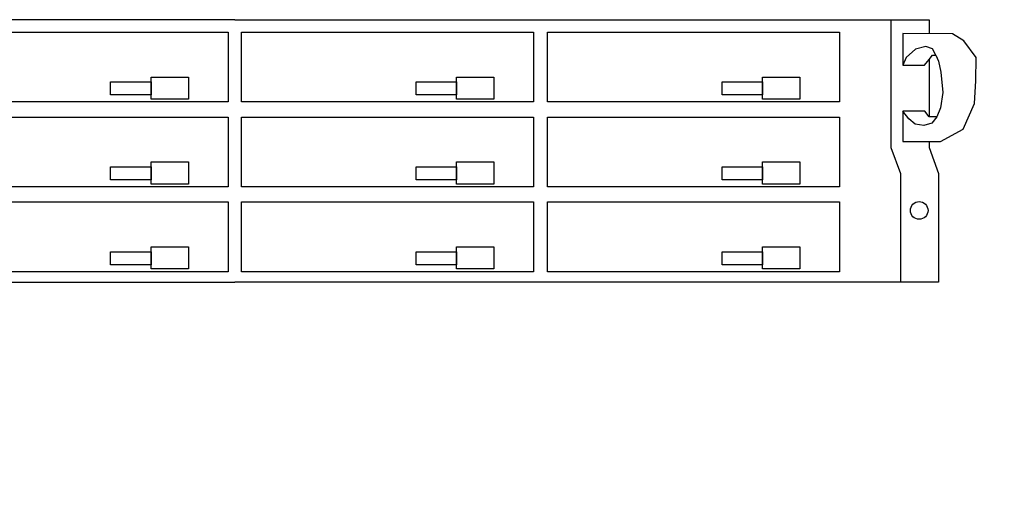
# Model space of a CAD drawing. Header units: centimetres. Extents: x 74448 to 96987, y -37016 to -10817.
# Tile 13 of 174: x 75856 to 75921, y -36442 to -36411. Entities that reach past the tile are written whole.
import ezdxf

# ---------------------------------------------------------------- set-up
doc = ezdxf.new("R2010")
doc.units = ezdxf.units.CM
doc.header["$LTSCALE"] = 0.02
doc.layers.get('0').update_dxf_attribs({"color": 8, "lineweight": 13})
doc.layers.add('CCTV', color=7, linetype='Continuous', lineweight=25)

# ---------------------------------------------------------------- blocks, each defined once
blk = doc.blocks.new('AAT_REJ_IP_2U')
for p, q in [((48.318, 18.025), (0.647, 18.025)), ((48.318, 18.025), (95.989, 18.025)), ((93.372, 18.025), (93.372, 9.247)), ((95.989, 18.025), (95.989, 17.064)), ((95.989, 15.286), (95.989, 11.359)), ((95.989, 9.67), (95.989, 9.247)), ((93.372, 9.247), (94.02, 7.459)), ((95.989, 9.247), (96.636, 7.459)), ((94.02, 7.459), (94.02, 0)), ((96.636, 7.459), (96.636, 0)), ((0, 0), (48.318, 0)), ((96.636, 0), (48.318, 0))]:
    blk.add_line(p, q)
for points in [[(47.843, 12.379), (27.785, 12.379), (27.785, 17.175), (47.843, 17.175)], [(68.82, 12.379), (48.763, 12.379), (48.763, 17.175), (68.82, 17.175)], [(89.837, 12.379), (69.779, 12.379), (69.779, 17.175), (89.837, 17.175)], [(39.775, 13.756), (42.553, 13.756), (42.553, 12.866), (39.775, 12.866)], [(42.553, 14.089), (45.123, 14.089), (45.123, 12.575), (42.553, 12.575)], [(60.753, 13.756), (63.531, 13.756), (63.531, 12.866), (60.753, 12.866)], [(63.531, 14.089), (66.1, 14.089), (66.1, 12.575), (63.531, 12.575)], [(81.77, 13.756), (84.547, 13.756), (84.547, 12.866), (81.77, 12.866)], [(84.547, 14.089), (87.117, 14.089), (87.117, 12.575), (84.547, 12.575)], [(47.843, 6.547), (27.785, 6.547), (27.785, 11.343), (47.843, 11.343)], [(68.82, 6.547), (48.763, 6.547), (48.763, 11.343), (68.82, 11.343)], [(89.837, 6.547), (69.779, 6.547), (69.779, 11.343), (89.837, 11.343)], [(42.553, 8.257), (45.123, 8.257), (45.123, 6.743), (42.553, 6.743)], [(63.531, 8.257), (66.1, 8.257), (66.1, 6.743), (63.531, 6.743)], [(84.547, 8.257), (87.117, 8.257), (87.117, 6.743), (84.547, 6.743)], [(39.775, 7.924), (42.553, 7.924), (42.553, 7.034), (39.775, 7.034)], [(60.753, 7.924), (63.531, 7.924), (63.531, 7.034), (60.753, 7.034)], [(81.77, 7.924), (84.547, 7.924), (84.547, 7.034), (81.77, 7.034)], [(47.843, 0.715), (27.785, 0.715), (27.785, 5.511), (47.843, 5.511)], [(68.82, 0.715), (48.763, 0.715), (48.763, 5.511), (68.82, 5.511)], [(89.837, 0.715), (69.779, 0.715), (69.779, 5.511), (89.837, 5.511)], [(39.775, 2.092), (42.553, 2.092), (42.553, 1.202), (39.775, 1.202)], [(42.553, 2.425), (45.123, 2.425), (45.123, 0.911), (42.553, 0.911)], [(60.753, 2.092), (63.531, 2.092), (63.531, 1.202), (60.753, 1.202)], [(63.531, 2.425), (66.1, 2.425), (66.1, 0.911), (63.531, 0.911)], [(81.77, 2.092), (84.547, 2.092), (84.547, 1.202), (81.77, 1.202)], [(84.547, 2.425), (87.117, 2.425), (87.117, 0.911), (84.547, 0.911)]]:
    blk.add_lwpolyline(points, close=True)
for points in [[(94.182, 17.072), (94.182, 14.892), (95.681, 14.892), (95.989, 15.286), (96.229, 15.594), (96.455, 15.601), (96.638, 15.177), (96.796, 14.412), (96.929, 13.023), (96.763, 11.975), (96.513, 11.359), (95.989, 11.359), (95.69, 11.742), (94.182, 11.742), (94.182, 9.67), (96.782, 9.67), (98.336, 10.5), (99.103, 12.268), (99.209, 13.822), (99.23, 15.419), (98.379, 16.568), (97.596, 17.058), (94.182, 17.072)], [(96.455, 15.601), (96.223, 16.025), (95.771, 16.185), (95.065, 15.999), (94.413, 15.44), (94.182, 14.892)], [(96.513, 11.359), (96.17, 10.929), (95.638, 10.769), (95.039, 10.849), (94.586, 11.222), (94.182, 11.742)]]:
    blk.add_lwpolyline(points)
blk.add_circle((95.309, 4.928), 0.606)

msp = doc.modelspace()

# ---------------------------------------------------------------- block references
at = {"layer": 'CCTV', "xscale": 0.9505338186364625, "yscale": 0.9505338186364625, "zscale": 0.9505338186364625}
msp.add_blockref('AAT_REJ_IP_2U', (75824.495, -36428.604), dxfattribs=at)

doc.saveas('drawing.dxf')
